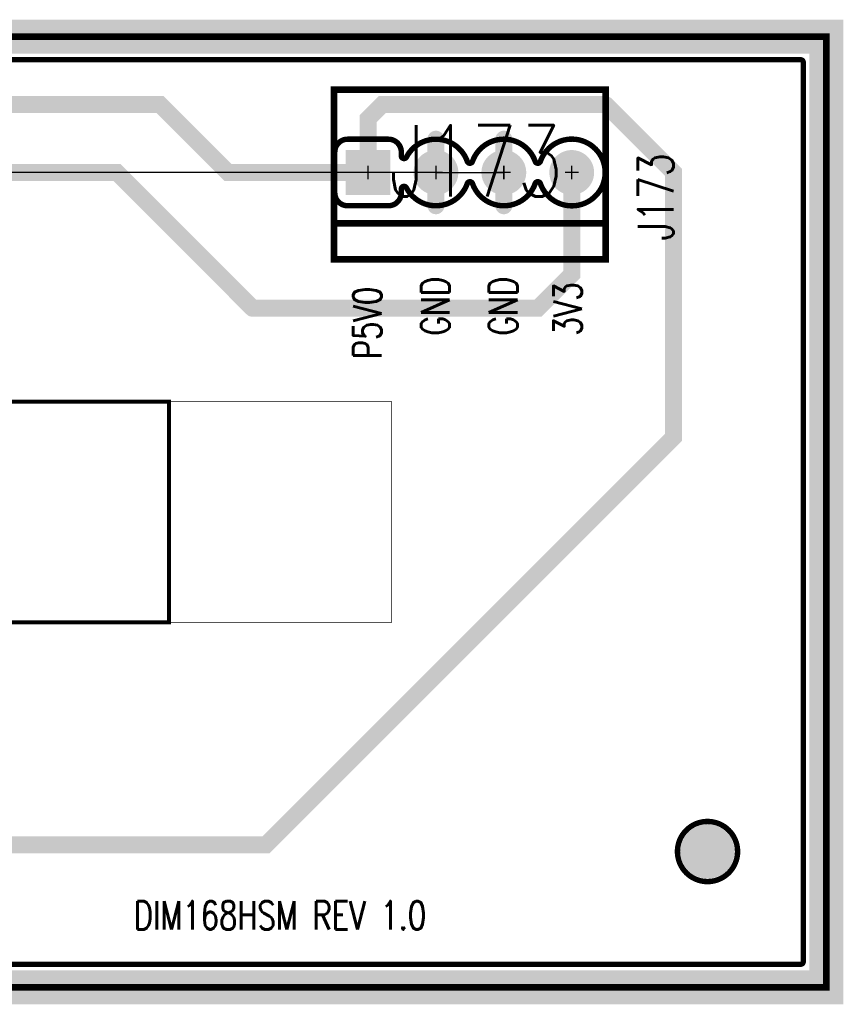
# Model space of a CAD drawing. Extents: x -3.3 to 15.7, y -5.3 to 2.7.
# Tile 16 of 17: x 5.1 to 6.3, y -0.7 to 0.7. Entities that reach past the tile are written whole.
import ezdxf
from ezdxf.enums import TextEntityAlignment as Align

# ---------------------------------------------------------------- set-up
doc = ezdxf.new("R2010")
doc.units = 0
for name, pattern in [('SIG_129', [2, 1, 1]), ('SIG_130', [2, 1, 1]), ('SIG_133', [2, 1, 1]), ('TRMIDX_2048', [2, 1, 1])]:
    doc.linetypes.add(name, pattern=pattern)
for name, color, linetype in [('2D_LINE_125', 3, 'CONTINUOUS'), ('2D_LINE_126', 6, 'CONTINUOUS'), ('BOARD_OUTLINE_00', 254, 'CONTINUOUS'), ('DIMENSION7_122', 254, 'CONTINUOUS'), ('DRIL_PLTE_THRU_01', 16, 'CONTINUOUS'), ('DRIL_PLTE_THRU_02', 176, 'CONTINUOUS'), ('DRIL_SYMBOL', 254, 'CONTINUOUS'), ('LINK_00', 254, 'CONTINUOUS'), ('PADS_BOT', 5, 'CONTINUOUS'), ('PADS_INNER', 1, 'CONTINUOUS'), ('PADS_TOP', 1, 'CONTINUOUS'), ('PADS_XR_131', 3, 'CONTINUOUS'), ('PADS_XR_132', 6, 'CONTINUOUS'), ('PART_NAME_123', 255, 'CONTINUOUS'), ('PART_NAME_129', 2, 'CONTINUOUS'), ('PART_TOP_2DLINE_123', 255, 'CONTINUOUS'), ('PART_TOP_2DLINE_129', 2, 'CONTINUOUS'), ('POUR_OUTLINE_02', 5, 'CONTINUOUS'), ('POUR_PADTHERM_02', 5, 'CONTINUOUS'), ('POUR_VOID_02', 5, 'CONTINUOUS'), ('TEXT_01', 1, 'CONTINUOUS'), ('TEXT_123', 255, 'CONTINUOUS'), ('TRACE_01', 1, 'CONTINUOUS')]:
    doc.layers.add(name, color=color, linetype=linetype)
doc.styles.add('W0$001', font='simplex', dxfattribs={"width": 0.75})
doc.styles.add('W0$006', font='simplex', dxfattribs={"width": 0.75})
doc.styles.add('W0$008', font='simplex', dxfattribs={"width": 0.75})

# ---------------------------------------------------------------- blocks, each defined once
blk = doc.blocks.new('SMOOTH_0$01')
at = {"const_width": 0.005}
blk.add_lwpolyline([(-0.0025, 0, 1), (0.0025, 0, 1)], format="xyb", close=True, dxfattribs=at)
blk = doc.blocks.new('BOARD_4')
at = {"layer": 'BOARD_OUTLINE_00', "const_width": 0.01}
blk.add_lwpolyline([(-0.025, -0.6125), (7.75, -0.6125), (7.75, -2.0125), (-0.025, -2.0125)], close=True, dxfattribs=at)
at = {"layer": 'BOARD_OUTLINE_00'}
for p in [(7.75, -0.6125), (7.75, -2.0125)]:
    blk.add_blockref('SMOOTH_0$01', p, dxfattribs=at)
blk = doc.blocks.new('SMOOTH_0$05')
at = {"const_width": 0.025}
blk.add_lwpolyline([(-0.0125, 0, 1), (0.0125, 0, 1)], format="xyb", close=True, dxfattribs=at)
blk = doc.blocks.new('DRAWING_16')
at = {"layer": '2D_LINE_125', "const_width": 0.05}
blk.add_lwpolyline([(-0.025, -0.6125), (7.75, -0.6125), (7.75, -2.0125), (-0.025, -2.0125)], close=True, dxfattribs=at)
at = {"layer": '2D_LINE_125'}
for p in [(7.75, -0.6125), (7.75, -2.0125)]:
    blk.add_blockref('SMOOTH_0$05', p, dxfattribs=at)
blk = doc.blocks.new('DRAWING_17')
at = {"layer": '2D_LINE_126', "const_width": 0.05}
blk.add_lwpolyline([(-0.025, -0.6125), (7.75, -0.6125), (7.75, -2.0125), (-0.025, -2.0125)], close=True, dxfattribs=at)
at = {"layer": '2D_LINE_126'}
for p in [(7.75, -0.6125), (7.75, -2.0125)]:
    blk.add_blockref('SMOOTH_0$05', p, dxfattribs=at)
blk = doc.blocks.new('D_1dfeghi_21')
at = {"layer": 'DIMENSION7_122', "linetype": 'TRMIDX_2048', "const_width": 0.001}
blk.add_lwpolyline([(6.275, -0.7), (6.275, -0.7)], dxfattribs=at)
blk = doc.blocks.new('POUR_VOID_8')
at = {"layer": 'POUR_VOID_02', "const_width": 0.008}
blk.add_lwpolyline([(7.1038, 0.9288, -5.859268), (7.1038, 0.8962, 0.708423), (7.0962, 0.8962, -0.708424), (7.0038, 0.8962, 0.708423), (6.9962, 0.8962, -0.656261), (6.9065, 0.8899, 0.784606), (6.899, 0.888), (6.899, 0.8825, -0.414214), (6.88, 0.8635), (6.82, 0.8635, -0.414214), (6.801, 0.8825), (6.801, 0.9425, -0.414214), (6.82, 0.9615), (6.88, 0.9615, -0.414214), (6.899, 0.9425), (6.899, 0.937, 0.784606), (6.9065, 0.9351, -0.656261), (6.9962, 0.9288, 0.708423), (7.0038, 0.9288, -0.708424), (7.0962, 0.9288, 0.708423)], format="xyb", close=True, dxfattribs=at)
blk = doc.blocks.new('POUR_VOID_7')
at = {"layer": 'POUR_VOID_02', "const_width": 0.008}
blk.add_lwpolyline([(7.3057, -0.0875, 1), (7.3943, -0.0875, 1)], format="xyb", close=True, dxfattribs=at)
blk = doc.blocks.new('POUR_OUTLINE_6')
at = {"layer": 'POUR_OUTLINE_02', "const_width": 0.008}
blk.add_lwpolyline([(1.298, -0.2535), (7.487, -0.2535, 0.414214), (7.491, -0.2495), (7.491, 1.0745, 0.414214), (7.487, 1.0785), (1.613, 1.0785, 0.414214)], format="xyb", dxfattribs=at)
for name in ['POUR_VOID_8', 'POUR_VOID_7']:
    blk.add_blockref(name, (0, 0))
blk = doc.blocks.new('POUR_PADTHERM_51')
at = {"layer": 'POUR_PADTHERM_02', "const_width": 0.0125}
for points in [[(6.94375, 0.9615), (6.94375, 0.9425, 1), (6.95625, 0.9425), (6.95625, 0.9615, 1), (6.94375, 0.9615)], [(6.95625, 0.8635), (6.95625, 0.8825, 1), (6.94375, 0.8825), (6.94375, 0.8635, 1), (6.95625, 0.8635)]]:
    blk.add_lwpolyline(points, format="xyb", dxfattribs=at)
blk = doc.blocks.new('POUR_PADTHERM_58')
at = {"layer": 'POUR_PADTHERM_02', "const_width": 0.0125}
for points in [[(7.04375, 0.9615), (7.04375, 0.9425, 1), (7.05625, 0.9425), (7.05625, 0.9615, 1), (7.04375, 0.9615)], [(7.05625, 0.8635), (7.05625, 0.8825, 1), (7.04375, 0.8825), (7.04375, 0.8635, 1), (7.05625, 0.8635)]]:
    blk.add_lwpolyline(points, format="xyb", dxfattribs=at)
blk = doc.blocks.new('POUR_HEADER_0')
for name in ['POUR_OUTLINE_6', 'POUR_PADTHERM_51', 'POUR_PADTHERM_58']:
    blk.add_blockref(name, (0.21, -1.0725))
blk = doc.blocks.new('SMOOTH_0$001')
at = {"const_width": 0.0005}
blk.add_lwpolyline([(-0.00025, 0, 1), (0.00025, 0, 1)], format="xyb", close=True, dxfattribs=at)
blk = doc.blocks.new('SMOOTH_0$006')
at = {"const_width": 0.003}
blk.add_lwpolyline([(-0.0015, 0, 1), (0.0015, 0, 1)], format="xyb", close=True, dxfattribs=at)
blk = doc.blocks.new('PART_BODY_TOP_2')
at = {"layer": 'PART_TOP_2DLINE_123', "const_width": 0.006}
blk.add_lwpolyline([(-0.632, 0.2), (5.182, 0.2), (5.182, -0.125), (-0.632, -0.125)], close=True, dxfattribs=at)
at = {"layer": 'PART_TOP_2DLINE_129', "const_width": 0.001}
blk.add_lwpolyline([(-0.96, 0.2), (5.51, 0.2), (5.51, -0.125), (-0.96, -0.125)], close=True, dxfattribs=at)
at = {"layer": 'PART_TOP_2DLINE_123'}
for p in [(5.182, 0.2), (5.182, -0.125)]:
    blk.add_blockref('SMOOTH_0$006', p, dxfattribs=at)
at = {"layer": 'PART_TOP_2DLINE_129'}
for p in [(5.51, 0.2), (5.51, -0.125)]:
    blk.add_blockref('SMOOTH_0$001', p, dxfattribs=at)
blk = doc.blocks.new('SYM_TOP_3')
blk.add_blockref('PART_BODY_TOP_2', (0, 0))
blk = doc.blocks.new('PART_TOP_171')
blk.add_blockref('SYM_TOP_3', (0, 0))
blk = doc.blocks.new('DRIL_HOLE_0')
blk.add_lwpolyline([(0, 0, 1), (0, 0, 1)], format="xyb", close=True)
blk = doc.blocks.new('PAD_11')
blk.add_lwpolyline([(0, 0, 1), (0, 0, 1)], format="xyb", close=True)
blk = doc.blocks.new('PAD_14')
at = {"const_width": 0.04}
blk.add_lwpolyline([(0, -0.02, 1), (0, 0.02, 1)], format="xyb", close=True, dxfattribs=at)
blk = doc.blocks.new('PAD_15')
at = {"const_width": 0.02}
blk.add_lwpolyline([(0, -0.01, 1), (0, 0.01, 1)], format="xyb", close=True, dxfattribs=at)
blk = doc.blocks.new('STK_TOP_19')
at = {"layer": 'DRIL_PLTE_THRU_01'}
blk.add_blockref('DRIL_HOLE_0', (0, 0), dxfattribs=at)
at = {"layer": 'DRIL_PLTE_THRU_02'}
blk.add_blockref('DRIL_HOLE_0', (0, 0), dxfattribs=at)
at = {"layer": 'PADS_BOT'}
blk.add_blockref('PAD_11', (0, 0), dxfattribs=at)
at = {"layer": 'PADS_INNER'}
blk.add_blockref('PAD_11', (0, 0), dxfattribs=at)
at = {"layer": 'PADS_TOP'}
blk.add_blockref('PAD_15', (0, 0), dxfattribs=at)
at = {"layer": 'PADS_XR_131'}
blk.add_blockref('PAD_14', (0, 0), dxfattribs=at)
blk = doc.blocks.new('SYM_TOP_5')
blk.add_blockref('STK_TOP_19', (0, 0))
blk = doc.blocks.new('PART_TOP_179')
blk.add_blockref('SYM_TOP_5', (0, 0))
blk = doc.blocks.new('STK_BOT_19')
at = {"layer": 'DRIL_PLTE_THRU_01'}
blk.add_blockref('DRIL_HOLE_0', (0, 0), dxfattribs=at)
at = {"layer": 'DRIL_PLTE_THRU_02'}
blk.add_blockref('DRIL_HOLE_0', (0, 0), dxfattribs=at)
at = {"layer": 'PADS_BOT'}
blk.add_blockref('PAD_15', (0, 0), dxfattribs=at)
at = {"layer": 'PADS_INNER'}
blk.add_blockref('PAD_11', (0, 0), dxfattribs=at)
at = {"layer": 'PADS_TOP'}
blk.add_blockref('PAD_11', (0, 0), dxfattribs=at)
at = {"layer": 'PADS_XR_131'}
blk.add_blockref('PAD_14', (0, 0), dxfattribs=at)
blk = doc.blocks.new('SYM_BOT_5')
blk.add_blockref('STK_BOT_19', (0, 0))
blk = doc.blocks.new('PART_BOT_180')
blk.add_blockref('SYM_BOT_5', (0, 0))
blk = doc.blocks.new('PART_BODY_TOP_107')
at = {"layer": 'PART_TOP_2DLINE_123', "const_width": 0.01}
blk.add_lwpolyline([(0.35, 0.122), (0.35, -0.075), (-0.05, -0.075), (-0.05, 0.122)], close=True, dxfattribs=at)
blk.add_lwpolyline([(-0.05, -0.045), (-0.05, -0.128), (0.35, -0.128), (0.35, -0.035)], dxfattribs=at)
at = {"layer": 'PART_TOP_2DLINE_129', "const_width": 0.001}
blk.add_lwpolyline([(0.35, 0.122), (0.35, -0.075), (-0.05, -0.075), (-0.05, 0.122)], close=True, dxfattribs=at)
blk.add_lwpolyline([(0.35, 0.122), (0.35, -0.075), (-0.05, -0.075), (-0.05, 0.122)], close=True, dxfattribs=at)
for points in [[(-0.05, -0.045), (-0.05, -0.128), (0.35, -0.128), (0.35, -0.035)], [(-0.05, -0.045), (-0.05, -0.075), (0.35, -0.075), (0.35, -0.035)]]:
    blk.add_lwpolyline(points, dxfattribs=at)
at = {"layer": 'PART_TOP_2DLINE_123'}
for p in [(-0.05, 0.122), (0.35, 0.122), (-0.05, -0.045), (0.35, -0.035), (-0.05, -0.075), (0.35, -0.075), (-0.05, -0.128), (0.35, -0.128)]:
    blk.add_blockref('SMOOTH_0$01', p, dxfattribs=at)
at = {"layer": 'PART_TOP_2DLINE_129'}
for p in [(-0.05, 0.122), (-0.05, 0.122), (0.35, 0.122), (0.35, 0.122), (0.35, -0.035), (0.35, -0.035), (-0.05, -0.045), (-0.05, -0.045), (-0.05, -0.075), (-0.05, -0.075), (-0.05, -0.075), (0.35, -0.075), (0.35, -0.075), (0.35, -0.075), (-0.05, -0.128), (0.35, -0.128)]:
    blk.add_blockref('SMOOTH_0$001', p, dxfattribs=at)
blk = doc.blocks.new('DRIL_SYMBOL_0$038')
at = {"layer": 'DRIL_SYMBOL', "const_width": 0.002}
for points in [[(-0.01, 0), (0.01, 0)], [(0, -0.01), (0, 0.01)]]:
    blk.add_lwpolyline(points, dxfattribs=at)
blk = doc.blocks.new('DRIL_HOLE_0$038')
at = {"const_width": 0.019}
blk.add_lwpolyline([(-0.0095, 0, 1), (0.0095, 0, 1)], format="xyb", close=True, dxfattribs=at)
blk.add_blockref('DRIL_SYMBOL_0$038', (0, 0))
blk = doc.blocks.new('PAD_16')
at = {"const_width": 0.03}
blk.add_lwpolyline([(0, -0.015, 1), (0, 0.015, 1)], format="xyb", close=True, dxfattribs=at)
blk = doc.blocks.new('PAD_19')
at = {"const_width": 0.06}
blk.add_lwpolyline([(-0.03, 0), (0.03, 0)], dxfattribs=at)
blk = doc.blocks.new('PAD_6')
at = {"const_width": 0.066}
blk.add_lwpolyline([(-0.033, 0), (0.033, 0)], dxfattribs=at)
blk = doc.blocks.new('STK_TOP_21')
at = {"layer": 'DRIL_PLTE_THRU_01'}
blk.add_blockref('DRIL_HOLE_0$038', (0, 0), dxfattribs=at)
at = {"layer": 'DRIL_PLTE_THRU_02'}
blk.add_blockref('DRIL_HOLE_0$038', (0, 0), dxfattribs=at)
at = {"layer": 'PADS_BOT'}
blk.add_blockref('PAD_19', (0, 0), dxfattribs=at)
at = {"layer": 'PADS_INNER'}
blk.add_blockref('PAD_16', (0, 0), dxfattribs=at)
at = {"layer": 'PADS_TOP'}
blk.add_blockref('PAD_19', (0, 0), dxfattribs=at)
at = {"layer": 'PADS_XR_131'}
blk.add_blockref('PAD_6', (0, 0), dxfattribs=at)
at = {"layer": 'PADS_XR_132'}
blk.add_blockref('PAD_6', (0, 0), dxfattribs=at)
blk = doc.blocks.new('PAD_7')
at = {"const_width": 0.033}
blk.add_lwpolyline([(0, -0.0165, 1), (0, 0.0165, 1)], format="xyb", close=True, dxfattribs=at)
blk = doc.blocks.new('STK_TOP_20')
at = {"layer": 'DRIL_PLTE_THRU_01'}
blk.add_blockref('DRIL_HOLE_0$038', (0, 0), dxfattribs=at)
at = {"layer": 'DRIL_PLTE_THRU_02'}
blk.add_blockref('DRIL_HOLE_0$038', (0, 0), dxfattribs=at)
at = {"layer": 'PADS_BOT'}
blk.add_blockref('PAD_16', (0, 0), dxfattribs=at)
at = {"layer": 'PADS_INNER'}
blk.add_blockref('PAD_16', (0, 0), dxfattribs=at)
at = {"layer": 'PADS_TOP'}
blk.add_blockref('PAD_16', (0, 0), dxfattribs=at)
at = {"layer": 'PADS_XR_131'}
blk.add_blockref('PAD_7', (0, 0), dxfattribs=at)
at = {"layer": 'PADS_XR_132'}
blk.add_blockref('PAD_7', (0, 0), dxfattribs=at)
blk = doc.blocks.new('SYM_TOP_6')
for name, p in [('PART_BODY_TOP_107', (0, 0)), ('STK_TOP_21', (0, 0)), ('STK_TOP_20', (0.1, 0)), ('STK_TOP_20', (0.2, 0)), ('STK_TOP_20', (0.3, 0))]:
    blk.add_blockref(name, p)
blk = doc.blocks.new('PART_TOP_182')
blk.add_blockref('SYM_TOP_6', (0, 0))
at = {"layer": 'PART_NAME_123', "style": 'W0$008', "width": 0.75}
blk.add_text('J173', height=0.0525, rotation=90, dxfattribs=at).set_placement((0.45, -0.1))
at = {"layer": 'PART_NAME_129', "style": 'W0$001', "width": 0.75}
blk.add_text('J173', height=0.105, dxfattribs=at).set_placement((0.1588, 0.0171), align=Align.MIDDLE_CENTER)
blk = doc.blocks.new('SMOOTH_0$025')
at = {"const_width": 0.0125}
blk.add_lwpolyline([(-0.00625, 0, 1), (0.00625, 0, 1)], format="xyb", close=True, dxfattribs=at)

msp = doc.modelspace()

# ---------------------------------------------------------------- linework, layer by layer
at = {"layer": 'LINK_00', "linetype": 'SIG_130'}
for q in [(4.8, 0.5), (5.8, 0.5)]:
    msp.add_line((5.7, 0.5), q, dxfattribs=at)
at = {"layer": 'TRACE_01', "linetype": 'SIG_133', "const_width": 0.025}
for points in [[(4.05, -0.6), (4.937, -0.6), (5.047, -0.49), (5.45, -0.49), (6.05, 0.11), (6.05, 0.5), (5.95, 0.6)], [(5.6, 0.5), (5.3939, 0.5), (5.2939, 0.6), (4.95, 0.6)], [(5.6, 0.5), (5.6, 0.579), (5.621, 0.6), (5.95, 0.6)]]:
    msp.add_lwpolyline(points, dxfattribs=at)
at = {"layer": 'TRACE_01', "linetype": 'SIG_129', "const_width": 0.025}
for points in [[(5.43, 0.3), (5.36, 0.37), (5.23, 0.5), (5, 0.5)], [(5.43, 0.3), (5.85, 0.3), (5.9, 0.35), (5.9, 0.5)]]:
    msp.add_lwpolyline(points, dxfattribs=at)

# ---------------------------------------------------------------- block references
for name, p in [('DRAWING_16', (-1.475, 1.3125)), ('DRAWING_17', (-1.475, 1.3125)), ('BOARD_4', (-1.475, 1.3125)), ('PART_TOP_182', (5.6, 0.5)), ('PART_TOP_171', (0.125, -0.0375)), ('D_1dfeghi_21', (0, 0)), ('PART_TOP_179', (6.1, -0.5))]:
    msp.add_blockref(name, p)
at = {"linetype": 'SIG_130'}
msp.add_blockref('POUR_HEADER_0', (-1.46, 0.66), dxfattribs=at)
at = {"xscale": -1}
msp.add_blockref('PART_BOT_180', (6.1, -0.5), dxfattribs=at)
at = {"layer": 'TRACE_01'}
for p in [(5.2939, 0.6), (5.621, 0.6), (5.95, 0.6), (5.95, 0.6), (5.6, 0.579), (5.3939, 0.5), (5.6, 0.5), (5.6, 0.5), (5.9, 0.5), (6.05, 0.5), (5.36, 0.37), (5.9, 0.35), (5.43, 0.3), (5.43, 0.3), (5.85, 0.3), (6.05, 0.11), (5.45, -0.49)]:
    msp.add_blockref('SMOOTH_0$025', p, dxfattribs=at)

# ---------------------------------------------------------------- texts
at = {"layer": 'TEXT_01', "style": 'W0$006', "width": 0.75}
msp.add_text('DIM168HSM REV 1.0', height=0.042, dxfattribs=at).set_placement((5.255, -0.615))
at = {"layer": 'TEXT_123', "style": 'W0$006', "width": 0.75}
for s, p in [('GND', (5.72, 0.26)), ('GND', (5.82, 0.26)), ('P5V0', (5.62, 0.225)), ('3V3', (5.915, 0.26))]:
    msp.add_text(s, height=0.042, rotation=90, dxfattribs=at).set_placement(p)

doc.saveas('drawing.dxf')
